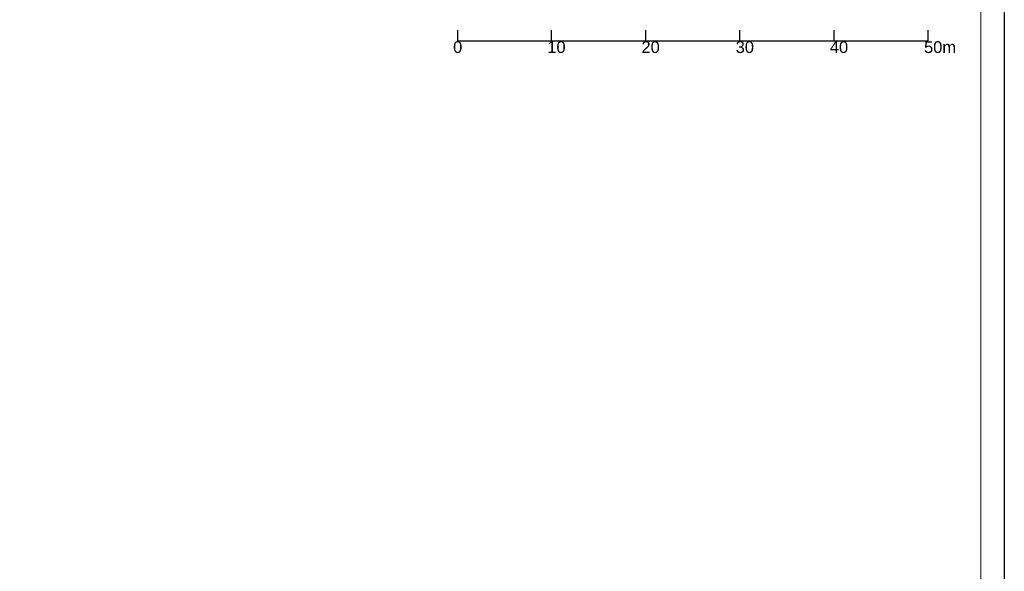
# Model space of a CAD drawing. Header units: millimetres. Extents: x 6567289036 to 6568990308, y 5976640423 to 5977332400.
# Tile 80 of 216: x 6568112958 to 6568217500, y 5976852840 to 5976911404. Entities that reach past the tile are written whole.
import ezdxf

# ---------------------------------------------------------------- set-up
doc = ezdxf.new("R2010")
doc.units = ezdxf.units.MM
doc.layers.add('0_PODKŁADANKI', color=7, linetype='Continuous')
doc.layers.add('PZT_Budynek Cz. Naziemna', color=250, linetype='Continuous', lineweight=0)
doc.layers.add('PZT_Opis', color=7, linetype='Continuous', lineweight=9)
doc.styles.add('Arial', font='arial.ttf', dxfattribs={"height": 324.565868})
picture_1 = doc.add_image_def('image2.jpg', size_in_pixel=(6997, 9782))

# ---------------------------------------------------------------- blocks, each defined once
blk = doc.blocks.new('A$C610A10FE')
at = {"layer": '0_PODKŁADANKI', "color": 18, "linetype": 'Continuous', "lineweight": 18}
for p, q in [((0, 0), (0, 414.5)), ((-2.5, 2), (-2.5, 412))]:
    blk.add_line(p, q, dxfattribs=at)
blk = doc.blocks.new('A$C369333FC')
at = {"layer": 'PZT_Budynek Cz. Naziemna', "xscale": 1000, "yscale": 1000, "zscale": 1000}
blk.add_blockref('A$C610A10FE', (0, 0), dxfattribs=at)
blk = doc.blocks.new('A$C10C251DF')
blk.add_blockref('A$C369333FC', (0, 0))

msp = doc.modelspace()

# ---------------------------------------------------------------- linework, layer by layer
for points in [[(6568159428.45025, 5976909153.731443), (6568169428.45025, 5976909153.731443), (6568169428.45025, 5976910308.390158)], [(6568159428.45025, 5976910308.390158), (6568159428.45025, 5976909153.731443)], [(6568169428.45025, 5976909153.731443), (6568179428.45025, 5976909153.731443), (6568179428.45025, 5976910308.390158)], [(6568179428.45025, 5976909153.731443), (6568189428.45025, 5976909153.731443), (6568189428.45025, 5976910308.390158)], [(6568189428.45025, 5976909153.731443), (6568199428.45025, 5976909153.731443), (6568199428.45025, 5976910308.390158)], [(6568199428.45025, 5976909153.731443), (6568209428.45025, 5976909153.731443), (6568209428.45025, 5976910308.390158)]]:
    msp.add_lwpolyline(points)

# ---------------------------------------------------------------- block references
at = {"layer": '0_PODKŁADANKI', "lineweight": 70, "xscale": 1000, "yscale": 1000, "zscale": 1000}
msp.add_blockref('A$C610A10FE', (6568217500, 5976718000), dxfattribs=at)
msp.add_blockref('A$C610A10FE', (6568217500, 5976718000), dxfattribs=at)
at = {"layer": '0_PODKŁADANKI', "linetype": 'Continuous', "lineweight": 70}
msp.add_blockref('A$C10C251DF', (6568217500, 5976718000), dxfattribs=at)

# ---------------------------------------------------------------- texts
at = {"layer": 'PZT_Opis', "char_height": 1250, "width": 42329.67212982, "attachment_point": 1, "style": 'Arial'}
for s, insert in [('\\pt5;0', (6568158978.200407, 5976909117.72227)), ('\\pt5;10', (6568168978.200407, 5976909117.72227)), ('\\pt5;20', (6568178978.200407, 5976909117.72227)), ('\\pt5;30', (6568188978.200407, 5976909117.72227)), ('\\pt5;40', (6568198978.200407, 5976909117.72227)), ('\\pt5;50m', (6568208978.200407, 5976909117.72227))]:
    msp.add_mtext(s, dxfattribs=dict(at, insert=insert))

# ---------------------------------------------------------------- pictures from other files: only their frames are drawn
at = {"color": 6, "lineweight": 30}
image = msp.add_image(picture_1, insert=(6567921000, 5976718000), size_in_units=(296500, 414515.220809), dxfattribs=at)
image.dxf.flags = 7

doc.saveas('drawing.dxf')
